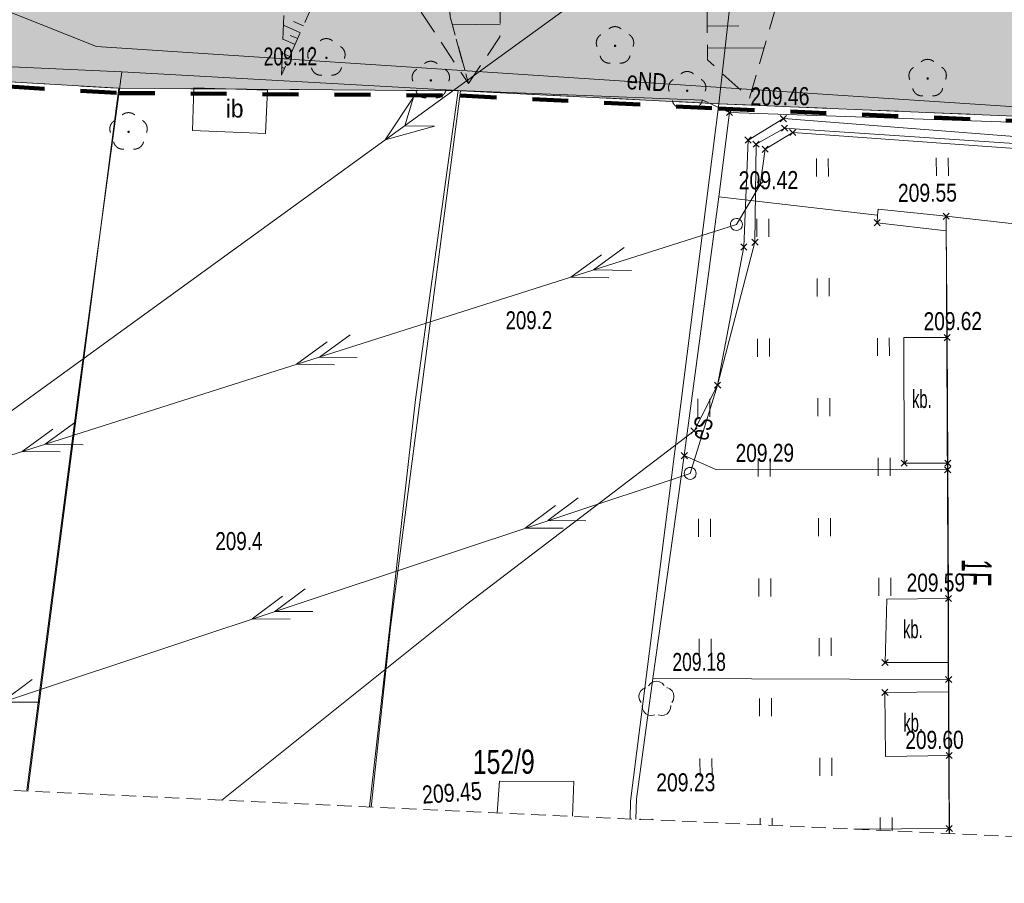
# Model space of a CAD drawing. Header units: millimetres. Extents: x 1477672 to 1731286, y -587673 to -401480.
# Tile 4 of 33: x 1575451 to 1616514, y -587673 to -551656. Entities that reach past the tile are written whole.
import ezdxf
from ezdxf.xclip import XClip

# ---------------------------------------------------------------- set-up
doc = ezdxf.new("R2010")
doc.units = ezdxf.units.MM
doc.header["$MEASUREMENT"] = 0
doc.header["$XCLIPFRAME"] = 0
for name, pattern in [('1.0_0.5', [1500, 1000, -500]), ('2', [900, 600, -300]), ('Przerywana długa', [3000, 1500, -1500])]:
    doc.linetypes.add(name, pattern=pattern)
for name, color, linetype, lineweight in [('0_Nr_pióra__80', 3, 'Continuous', 13), ('820-G Rysunki Obrazki_Nr_pióra__146', 7, 'Continuous', 13), ('820-G Rysunki Obrazki_Nr_pióra__179', 6, 'Continuous', 200), ('mapa_robocza (1)_31_000 Inne (niezydentyfikowane)_Nr_pióra__1', 1, 'Continuous', 18), ('mapa_robocza (1)_31_000 Inne (niezydentyfikowane)_Nr_pióra__141', 141, 'Continuous', 18), ('mapa_robocza (1)_31_000 Inne (niezydentyfikowane)_Nr_pióra__18', 18, 'Continuous', 18), ('mapa_robocza (1)_31_000 Inne (niezydentyfikowane)_Nr_pióra__7', 7, 'Continuous', 18), ('mapa_robocza (1)_31_000 Inne (niezydentyfikowane)_Nr_pióra__96', 96, 'Continuous', 18), ('mapa_robocza (1)_31_drzewo liściaste_Nr_pióra__94', 94, 'Continuous', 18), ('mapa_robocza (1)_31_inna budowla-Atr17_Nr_pióra__7', 7, 'Continuous', 18), ('mapa_robocza (1)_31_inna budowla_Nr_pióra__7', 7, 'Continuous', 18), ('mapa_robocza (1)_31_ogrodzenie trwałe_Nr_pióra__7', 7, 'Continuous', 18), ('mapa_robocza (1)_31_skarpa nieumocniona_Nr_pióra__7', 7, 'Continuous', 18), ('mapa_robocza (1)_31_Zakres_Nr_pióra__5', 5, 'Continuous', 18)]:
    doc.layers.add(name, color=color, linetype=linetype, lineweight=lineweight)
doc.layers.add('820-G Rysunki Obrazki', color=7, linetype='Continuous')
doc.styles.add('GENERATED_STYLE_3', font='arial.ttf')
doc.linetypes.add('902-500', pattern='A,0,[2,zygmunta starego_zzm_18.04.241.Shx,S=59.52381,R=0,X=0,Y=0],-7500,0', length=7500)

# ---------------------------------------------------------------- blocks, each defined once
blk = doc.blocks.new('Rysunek_1_31', base_point=(1578976, -495102))
at = {"layer": 'mapa_robocza (1)_31_drzewo liściaste_Nr_pióra__94', "linetype": 'Continuous', "lineweight": 18}
for points in [[(1600330, -552745, 1), (1600230, -552745, 1)], [(1588293, -553244, 1), (1588193, -553245, 1)], [(1592648, -554189, 1), (1592548, -554190, 1)], [(1613368, -554109, 1), (1613268, -554110, 1)], [(1603341, -554617, 1), (1603241, -554618, 1)], [(1580040, -556332, 1), (1579940, -556333, 1)]]:
    blk.add_hatch(color=256, dxfattribs=at).paths.add_polyline_path(points)
at = {"layer": 'mapa_robocza (1)_31_000 Inne (niezydentyfikowane)_Nr_pióra__1', "linetype": 'Continuous', "lineweight": 18, "flags": 128}
for points in [[(1638078, -500415), (1638228, -500464), (1633623, -530752), (1632641, -544158), (1632086, -553621), (1631887, -555642), (1628059, -555904), (1617415, -555316), (1578650, -552780), (1572946, -550493), (1570359, -551018)], [(1554568, -582863), (1646151, -516449), (1647196, -515693)], [(1604558, -566900), (1605650, -561135), (1605827, -556674), (1607300, -555782), (1622641, -556979), (1627990, -557502), (1634285, -558114), (1649400, -559887), (1652871, -560304), (1654780, -560857), (1657909, -561232), (1662330, -561655)], [(1604558, -566900), (1606115, -560939), (1606161, -556845), (1607353, -556180), (1622551, -557190), (1627922, -557730), (1634255, -558339), (1649357, -560138), (1653003, -560642), (1654614, -561066), (1657956, -561473), (1662302, -561902)], [(1662277, -562123), (1657943, -561694), (1654481, -561343), (1653015, -560938), (1649330, -560344), (1634238, -558675), (1627895, -557955), (1622552, -557430), (1607689, -556363), (1606540, -557061), (1606336, -558537), (1605343, -560196)], [(1536626, -582040), (1605343, -560196)], [(1600665, -561158), (1599387, -562089), (1600968, -562111)], [(1599712, -561461), (1598434, -562392), (1600015, -562415)], [(1589228, -564793), (1587951, -565724), (1589532, -565746)], [(1588276, -565096), (1586998, -566027), (1588579, -566050)], [(1603413, -570577), (1604558, -566900)], [(1603573, -568806), (1604558, -566900)], [(1577792, -568429), (1576515, -569360), (1578096, -569381)], [(1576840, -568732), (1575561, -569663), (1577143, -569685)], [(1603573, -568806), (1594095, -576031), (1583883, -584207)], [(1565018, -583342), (1603413, -570577)], [(1597799, -571917), (1596533, -572864), (1598114, -572866)], [(1598748, -571601), (1597482, -572548), (1599064, -572550)], [(1586412, -575702), (1585146, -576650), (1586727, -576652)], [(1587361, -575387), (1586095, -576334), (1587676, -576336)], [(1575973, -579173), (1574708, -580120), (1576289, -580122)]]:
    blk.add_lwpolyline(points, dxfattribs=at)
blk.add_lwpolyline([(1591507, -556076), (1591876, -554881), (1590697, -556662), (1592756, -556095)], close=True, dxfattribs=at)
at = {"layer": 'mapa_robocza (1)_31_000 Inne (niezydentyfikowane)_Nr_pióra__141', "linetype": 'Continuous', "lineweight": 18, "flags": 128}
for points in [[(1604928, -555401), (1605184, -555654)], [(1604930, -555655), (1605182, -555400)], [(1607172, -555656), (1607427, -555909)], [(1607173, -555910), (1607426, -555655)], [(1607225, -556054), (1607481, -556306)], [(1607227, -556308), (1607479, -556052)], [(1607561, -556237), (1607817, -556489)], [(1607563, -556491), (1607815, -556235)], [(1605699, -556548), (1605955, -556800)], [(1605701, -556802), (1605953, -556546)], [(1606033, -556719), (1606289, -556971)], [(1606035, -556973), (1606287, -556717)], [(1606412, -556934), (1606668, -557187)], [(1606414, -557188), (1606666, -556933)], [(1606208, -558411), (1606463, -558663)], [(1606209, -558665), (1606462, -558409)], [(1611085, -559995), (1611341, -560248)], [(1611087, -560249), (1611339, -559994)], [(1613964, -559729), (1614219, -559981)], [(1613965, -559983), (1614218, -559727)], [(1605988, -560813), (1606243, -561065)], [(1605989, -561067), (1606242, -560811)], [(1605522, -561009), (1605777, -561261)], [(1605523, -561263), (1605776, -561007)], [(1614003, -564789), (1614258, -565041)], [(1614004, -565043), (1614257, -564787)], [(1604430, -566774), (1604686, -567027)], [(1604432, -567028), (1604684, -566773)], [(1603445, -568680), (1603701, -568932)], [(1603447, -568934), (1603699, -568678)], [(1603041, -569712), (1603297, -569965)], [(1603043, -569966), (1603295, -569711)], [(1612213, -570029), (1612469, -570282)], [(1612215, -570283), (1612467, -570028)], [(1614025, -570299), (1614280, -570551)], [(1614026, -570553), (1614279, -570297)], [(1614033, -570022), (1614289, -570275)], [(1614035, -570277), (1614287, -570020)], [(1614056, -575669), (1614311, -575921)], [(1614057, -575923), (1614310, -575667)], [(1611411, -578344), (1611667, -578596)], [(1611413, -578598), (1611665, -578342)], [(1614065, -579049), (1614321, -579301)], [(1614067, -579303), (1614319, -579047)], [(1611408, -579584), (1611664, -579836)], [(1611410, -579838), (1611662, -579582)], [(1614084, -582218), (1614339, -582471)], [(1614085, -582472), (1614338, -582217)], [(1614091, -585258), (1614347, -585511)], [(1614093, -585512), (1614345, -585257)]]:
    blk.add_lwpolyline(points, dxfattribs=at)
at = {"layer": 'mapa_robocza (1)_31_000 Inne (niezydentyfikowane)_Nr_pióra__18', "linetype": 'Continuous', "lineweight": 18, "flags": 128}
blk.add_lwpolyline([(1629572, -561586), (1629410, -563107), (1625508, -562689), (1625516, -564099), (1622726, -564115), (1622724, -563815), (1620014, -563831), (1619995, -560521), (1614091, -559855), (1614218, -585600)], dxfattribs=at)
at = {"layer": 'mapa_robocza (1)_31_000 Inne (niezydentyfikowane)_Nr_pióra__7', "linetype": 'Continuous', "lineweight": 18, "flags": 128}
for points in [[(1639770, -492215), (1645898, -436389), (1617490, -440333), (1604604, -555160), (1632561, -556328), (1639286, -496608)], [(1617490, -440333), (1542759, -450706), (1523711, -551458), (1539066, -552159), (1579590, -554515), (1593841, -554622), (1604604, -555160)], [(1614095, -560455), (1611213, -560122), (1611231, -559812), (1611250, -559561), (1614091, -559855)], [(1605342, -559946), (1605407, -559954), (1605467, -559978), (1605519, -560018), (1605559, -560069), (1605584, -560129), (1605593, -560194), (1605585, -560259), (1605561, -560319), (1605521, -560372), (1605469, -560412), (1605410, -560436), (1605345, -560446), (1605280, -560437), (1605219, -560413), (1605167, -560374), (1605127, -560322), (1605103, -560262), (1605093, -560197), (1605102, -560132), (1605125, -560072), (1605165, -560020), (1605217, -559979), (1605277, -559955)], [(1614161, -570148), (1612341, -570155), (1612321, -564915), (1614131, -564915)], [(1603412, -570327), (1603477, -570336), (1603537, -570359), (1603589, -570399), (1603629, -570451), (1603654, -570511), (1603663, -570576), (1603655, -570641), (1603631, -570701), (1603591, -570753), (1603539, -570793), (1603480, -570818), (1603415, -570827), (1603350, -570818), (1603289, -570795), (1603237, -570755), (1603197, -570703), (1603173, -570643), (1603163, -570578), (1603172, -570513), (1603195, -570453), (1603235, -570401), (1603287, -570361), (1603347, -570336)], [(1611539, -578470), (1611614, -575820), (1614184, -575795), (1614179, -578465)], [(1614211, -582345), (1611562, -582380), (1611536, -579710), (1614186, -579685)]]:
    blk.add_lwpolyline(points, close=True, dxfattribs=at)
for points in [[(1639770, -492215), (1639286, -496608), (1632561, -556328), (1604604, -555160), (1600922, -584242), (1600909, -584989)], [(1587157, -552201), (1586455, -551885)], [(1587285, -551910), (1586874, -551732)], [(1595485, -551873), (1593485, -551844)], [(1579590, -554515), (1539066, -552159), (1537292, -582070)], [(1604125, -551923), (1605445, -551915)], [(1586939, -552692), (1586428, -552465)], [(1587048, -552441), (1586737, -552313)], [(1586712, -553193), (1586402, -553055)], [(1586821, -552943), (1586620, -552854)], [(1604131, -552843), (1606501, -552829)], [(1586604, -553434), (1586503, -553395)], [(1586387, -553935), (1586377, -553925)], [(1586495, -553685), (1586385, -553635)], [(1593841, -554622), (1579590, -554515), (1575796, -583837)], [(1575796, -583837), (1579590, -554515)], [(1600909, -584989), (1600922, -584242), (1604604, -555160), (1593841, -554622), (1590920, -576989), (1590111, -584493)], [(1590111, -584493), (1590920, -576989), (1593841, -554622)], [(1601145, -584999), (1601172, -584150), (1601853, -579126), (1603169, -569838), (1604606, -559040), (1605056, -555527), (1632922, -556486)], [(1619995, -560521), (1614091, -559855), (1611250, -559561), (1611231, -559812), (1611213, -560122), (1614095, -560455), (1614131, -564915), (1612321, -564915), (1612341, -570155), (1614161, -570148), (1614184, -575795), (1611614, -575820), (1611539, -578470), (1614179, -578465), (1614186, -579685), (1611536, -579710), (1611562, -582380), (1614211, -582345), (1614219, -585385), (1614220, -585600)], [(1604606, -559040), (1605056, -555527)], [(1608675, -557445), (1608680, -558195)], [(1609180, -558192), (1609175, -557442)], [(1613675, -557416), (1613680, -558166)], [(1614180, -558164), (1614175, -557414)], [(1603169, -569838), (1604606, -559040)], [(1604606, -559040), (1611231, -559812)], [(1606190, -559960), (1606194, -560710)], [(1606694, -560707), (1606690, -559957)], [(1629572, -561586), (1629410, -563107), (1625508, -562689), (1625516, -564099), (1622726, -564115), (1622724, -563815), (1620014, -563831), (1619995, -560521), (1614091, -559855), (1614222, -585600)], [(1608704, -562445), (1608709, -563195)], [(1609209, -563192), (1609204, -562442)], [(1606219, -564960), (1606223, -565710)], [(1606723, -565707), (1606719, -564957)], [(1611219, -564931), (1611223, -565681)], [(1611723, -565678), (1611719, -564928)], [(1603733, -567474), (1603738, -568224)], [(1604238, -568221), (1604233, -567471)], [(1608733, -567445), (1608737, -568195)], [(1609237, -568192), (1609233, -567442)], [(1601853, -579126), (1603169, -569838)], [(1603169, -569838), (1604482, -570411), (1614152, -570425)], [(1611248, -569931), (1611252, -570681)], [(1611752, -570678), (1611748, -569928)], [(1606248, -569960), (1606252, -570710)], [(1606752, -570707), (1606748, -569957)], [(1603762, -572474), (1603766, -573224)], [(1604266, -573221), (1604262, -572471)], [(1608762, -572445), (1608766, -573195)], [(1609266, -573192), (1609262, -572442)], [(1606277, -574960), (1606281, -575710)], [(1606781, -575707), (1606777, -574957)], [(1611276, -574931), (1611281, -575681)], [(1611781, -575678), (1611776, -574928)], [(1603791, -577474), (1603795, -578224)], [(1604295, -578221), (1604291, -577471)], [(1608791, -577445), (1608795, -578195)], [(1609295, -578192), (1609291, -577442)], [(1601853, -579126), (1601172, -584150), (1601145, -584999)], [(1614193, -579175), (1601853, -579126)], [(1606305, -579959), (1606310, -580709)], [(1606810, -580707), (1606805, -579957)], [(1603820, -582474), (1603824, -583224)], [(1604324, -583221), (1604320, -582471)], [(1608820, -582445), (1608824, -583195)], [(1609324, -583192), (1609320, -582442)], [(1595360, -584734), (1595457, -583413), (1598557, -583425), (1598507, -584879)], [(1601334, -584988), (1601335, -585008)], [(1601835, -585031), (1601834, -584985)], [(1606334, -584959), (1606336, -585237)], [(1606836, -585260), (1606834, -584956)], [(1611334, -584930), (1611337, -585467)], [(1611838, -585491), (1611834, -584928)], [(1614219, -585385), (1610242, -585417)]]:
    blk.add_lwpolyline(points, dxfattribs=at)
at = {"layer": 'mapa_robocza (1)_31_000 Inne (niezydentyfikowane)_Nr_pióra__96', "linetype": 'Continuous', "lineweight": 18, "flags": 128}
for points in [[(1632561, -556328), (1639286, -496608), (1639770, -492215), (1645898, -436389), (1617490, -440333), (1604604, -555160)], [(1617490, -440333), (1542759, -450706), (1523711, -551458), (1539066, -552159), (1579590, -554515), (1593841, -554622), (1604604, -555160)]]:
    blk.add_lwpolyline(points, close=True, dxfattribs=at)
for points in [[(1669731, -495413), (1639770, -492215), (1639286, -496608), (1632561, -556328), (1604604, -555160), (1600922, -584242), (1600909, -584989)], [(1579590, -554515), (1539066, -552159), (1537292, -582070)], [(1575796, -583837), (1579590, -554515)], [(1593841, -554622), (1579590, -554515), (1575796, -583837)], [(1590111, -584493), (1590920, -576989), (1593841, -554622)], [(1604604, -555160), (1593841, -554622), (1590920, -576989), (1590111, -584493)], [(1600909, -584989), (1600922, -584242), (1604604, -555160)], [(1601680, -579434), (1601763, -579334), (1601875, -579269), (1602003, -579245), (1602131, -579268), (1602245, -579331), (1602328, -579430)], [(1601372, -580133), (1601303, -580023), (1601276, -579897), (1601293, -579767), (1601354, -579652), (1601449, -579565), (1601569, -579516)], [(1602441, -579511), (1602561, -579558), (1602658, -579645), (1602719, -579759), (1602738, -579888), (1602713, -580015), (1602644, -580126)], [(1601942, -580642), (1601817, -580674), (1601687, -580661), (1601570, -580605), (1601480, -580511), (1601426, -580394), (1601416, -580264)], [(1602602, -580257), (1602594, -580387), (1602542, -580505), (1602452, -580600), (1602335, -580657), (1602207, -580672), (1602080, -580641)]]:
    blk.add_lwpolyline(points, dxfattribs=at)
at = {"layer": 'mapa_robocza (1)_31_drzewo liściaste_Nr_pióra__94', "linetype": 'Continuous', "lineweight": 18}
for centre, start, end in [((1599899, -552623), 121.6394, 202.8794), ((1600278, -552345), 49.6034, 131.0594), ((1600659, -552619), 337.7834, 59.0234), ((1588240, -552844), 49.6034, 131.0594), ((1587862, -553123), 121.6394, 202.8794), ((1588622, -553118), 337.7834, 59.0234), ((1592596, -553789), 49.6034, 131.0594), ((1600047, -553070), 193.5524, 275.2024), ((1600517, -553067), 265.4604, 347.1104), ((1613316, -553709), 49.6034, 131.0594), ((1588010, -553570), 193.5524, 275.2024), ((1588480, -553567), 265.4604, 347.1104), ((1592217, -554067), 121.6394, 202.8794), ((1592977, -554063), 337.7834, 59.0234), ((1603289, -554217), 49.6034, 131.0594), ((1612937, -553988), 121.6394, 202.8794), ((1613697, -553983), 337.7834, 59.0234), ((1602910, -554496), 121.6394, 202.8794), ((1603670, -554491), 337.7834, 59.0234), ((1592365, -554515), 193.5524, 275.2024), ((1592835, -554512), 265.4604, 347.1104), ((1613085, -554435), 193.5524, 275.2024), ((1613555, -554432), 265.4604, 347.1104), ((1603058, -554943), 193.5524, 275.2024), ((1603528, -554940), 265.4604, 347.1104), ((1579988, -555932), 49.6034, 131.0594), ((1579610, -556210), 121.6394, 202.8794), ((1580370, -556206), 337.7834, 59.0234), ((1579757, -556658), 193.5524, 275.2024), ((1580227, -556655), 265.4604, 347.1104)]:
    blk.add_arc(centre, 400, start, end, dxfattribs=at)
at = {"layer": 'mapa_robocza (1)_31_inna budowla_Nr_pióra__7', "linetype": 'Continuous', "lineweight": 18, "flags": 128}
blk.add_lwpolyline([(1585790, -554599), (1582710, -554496), (1582660, -556277), (1585701, -556399)], close=True, dxfattribs=at)
at = {"layer": 'mapa_robocza (1)_31_ogrodzenie trwałe_Nr_pióra__7', "linetype": '902-500', "lineweight": 18, "flags": 128}
for points in [[(1524911, -551491), (1546046, -552299), (1579716, -553834), (1593731, -554613), (1603943, -555014), (1605056, -555527)], [(1579716, -553834), (1577855, -567515), (1575749, -583787)], [(1593731, -554613), (1591955, -567493), (1590034, -584490)], [(1605056, -555527), (1632922, -556486)]]:
    blk.add_lwpolyline(points, dxfattribs=at)
at = {"layer": 'mapa_robocza (1)_31_skarpa nieumocniona_Nr_pióra__7', "linetype": '1.0_0.5', "lineweight": 18, "flags": 128}
for points in [[(1593224, -548336), (1593403, -551535), (1594169, -554320), (1595478, -552373), (1595520, -549232), (1597795, -546659), (1599368, -543720), (1594471, -546058)], [(1593224, -548336), (1593403, -551535), (1594169, -554320), (1595478, -552373), (1595520, -549232), (1597795, -546659), (1599368, -543720), (1594471, -546058)], [(1599368, -543720), (1597795, -546659), (1601839, -547306), (1604119, -550863), (1604133, -553333), (1605893, -554932), (1607275, -550134), (1604797, -545239)], [(1599368, -543720), (1597795, -546659), (1601839, -547306), (1604119, -550863), (1604133, -553333), (1605893, -554932), (1607275, -550134), (1604797, -545239)], [(1586367, -553975), (1586550, -549394), (1588348, -547314), (1591291, -547727), (1593224, -548336), (1593403, -551535), (1594169, -554320), (1591838, -550784), (1590793, -549820), (1588578, -548982)], [(1586367, -553975), (1586550, -549394), (1588348, -547314), (1591291, -547727), (1593224, -548336), (1593403, -551535), (1594169, -554320), (1591838, -550784), (1590793, -549820), (1588578, -548982)]]:
    blk.add_lwpolyline(points, close=True, dxfattribs=at)
at = {"layer": 'mapa_robocza (1)_31_Zakres_Nr_pióra__5', "linetype": '2', "lineweight": 18, "flags": 128}
blk.add_lwpolyline([(1659423, -587673), (1477672, -579334)], dxfattribs=at)
at = {"layer": 'mapa_robocza (1)_31_000 Inne (niezydentyfikowane)_Nr_pióra__1', "linetype": 'Continuous', "lineweight": 18, "char_height": 750, "style": 'GENERATED_STYLE_3'}
for s, insert, attachment_point, rotation in [('\\A1;{\\W0.79;eND}', (1600748, -554556), 7, 356.1544), ('\\A1;{\\W0.735;eS}', (1603765, -569147), 4, 72.7054)]:
    blk.add_mtext(s, dxfattribs=dict(at, insert=insert, attachment_point=attachment_point, rotation=rotation))
at = {"layer": 'mapa_robocza (1)_31_000 Inne (niezydentyfikowane)_Nr_pióra__7', "linetype": 'Continuous', "lineweight": 18, "style": 'GENERATED_STYLE_3'}
for s, insert, char_height, attachment_point, rotation in [('\\A1;{\\W0.695;209.12}', (1585629, -553578), 750, 7, 0.3314), ('\\A1;{\\W0.768;209.46}', (1605927, -555241), 750, 7, 0.3314), ('\\A1;{\\W0.775;209.42}', (1605438, -558743), 750, 7, 0.3314), ('\\A1;{\\W0.768;209.55}', (1612080, -559265), 750, 7, 0.3314), ('\\A1;{\\W0.741;209.2}', (1595718, -564580), 750, 7, 0.3314), ('\\A1;{\\W0.76;209.62}', (1613150, -564619), 750, 7, 0.3314), ('\\A1;{\\W0.581;kb.}', (1612671, -567861), 750, 7, 0.3314), ('\\A1;{\\W0.76;209.29}', (1605312, -570114), 750, 7, 0.3314), ('\\A1;{\\W0.75;209.4}', (1583612, -573790), 750, 7, 0.3314), ('\\A1;{\\W0.546;1F}', (1615365, -574158), 1250, 4, 268.9344), ('\\A1;{\\W0.76;209.59}', (1612443, -575523), 750, 7, 0.3314), ('\\A1;{\\W0.581;kb.}', (1612296, -577464), 750, 7, 0.3314), ('\\A1;{\\W0.695;209.18}', (1602675, -578830), 750, 7, 0.3314), ('\\A1;{\\W0.581;kb.}', (1612309, -581364), 750, 7, 0.3314), ('\\A1;{\\W0.758;209.60}', (1612391, -582084), 750, 7, 0.3314), ('\\A1;{\\W0.738;152/9}', (1594351, -582622), 1000, 4, 0.3314), ('\\A1;{\\W0.768;209.23}', (1602002, -583854), 750, 7, 0.3314), ('\\A1;{\\W0.775;209.45}', (1592263, -584365), 750, 7, 3.9864)]:
    blk.add_mtext(s, dxfattribs=dict(at, insert=insert, char_height=char_height, attachment_point=attachment_point, rotation=rotation))
at = {"layer": 'mapa_robocza (1)_31_inna budowla-Atr17_Nr_pióra__7', "linetype": 'Continuous', "lineweight": 18, "insert": (1584053, -555747), "char_height": 750, "attachment_point": 7, "rotation": 0.3314, "style": 'GENERATED_STYLE_3'}
blk.add_mtext('\\A1;{\\W0.9;ib}', dxfattribs=at)

msp = doc.modelspace()

# ---------------------------------------------------------------- hatches: boundary and pattern name
at = {"layer": '0_Nr_pióra__80', "linetype": 'Continuous', "lineweight": 13}
h = msp.add_hatch(dxfattribs=at)
h.set_pattern_fill('TRÓJKĄCIKI', color=3, style=0, pattern_type=2)
h.set_pattern_definition([(0, (3170370.56, -885449.34), (0, 519.61524), [150, -150]), (0, (3170520.56, -885189.53), (0, 519.61524), [150, -150]), (60, (3170370.56, -885449.34), (-450, 259.80762), [150, -150]), (60, (3170670.56, -885449.34), (-450, 259.80762), [150, -150]), (120, (3170520.56, -885449.34), (450, 259.80762), [150, -150]), (120, (3170820.56, -885449.34), (450, 259.80762), [150, -150])])
h.paths.add_polyline_path([(1505688, -550702), (1514539, -551031), (1517569, -551173), (1523711, -551458), (1539066, -552159), (1579590, -554515), (1593841, -554622), (1604604, -555160), (1632561, -556328), (1639286, -496608), (1639770, -492215), (1639838, -491602), (1635364, -491111), (1625828, -490126), (1621880, -490419), (1620405, -491247), (1618994, -492796), (1618282, -494260), (1618129, -495501), (1618121, -495871), (1617591, -501074), (1616642, -511620), (1615122, -525339), (1605876, -524362), (1595419, -523212), (1587003, -522261), (1567211, -520106), (1542955, -517446), (1514566, -514320), (1516315, -493380), (1517066, -483225), (1515691, -483123), (1515256, -488406), (1505714, -550342)])
h.paths.add_polyline_path([(1577230, -541785), (1584061, -542622), (1584073, -542524), (1590374, -543350), (1590998, -535775), (1591091, -535789), (1592077, -527396), (1586103, -526768), (1586004, -526757), (1586115, -526670), (1579241, -525838), (1578333, -534197), (1578432, -534119), (1578418, -534208)], flags=0)
h.paths.add_polyline_path([(1599676, -544097), (1599684, -544020), (1605749, -544918), (1606465, -537239), (1606559, -537249), (1607465, -529021), (1601432, -528473), (1601443, -528372), (1594679, -527701), (1593694, -536094), (1593799, -536103), (1592889, -543520)], flags=0)

# ---------------------------------------------------------------- linework, layer by layer
at = {"layer": '820-G Rysunki Obrazki_Nr_pióra__146', "color": 7, "linetype": 'Przerywana długa', "lineweight": 13}
msp.add_lwpolyline([(1505688, -550702), (1514539, -551031), (1517569, -551173), (1523711, -551458), (1539066, -552159), (1579590, -554515), (1593841, -554622), (1604604, -555160), (1632561, -556328), (1639286, -496608), (1639770, -492215), (1645898, -436389), (1617490, -440333), (1542759, -450706), (1537953, -451374), (1533319, -454251), (1517246, -464204), (1515256, -488406), (1505714, -550342)], close=True, dxfattribs=at)
at = {"layer": '820-G Rysunki Obrazki_Nr_pióra__179', "color": 6, "linetype": 'Przerywana długa', "lineweight": 200}
msp.add_lwpolyline([(1505474, -550894), (1514530, -551231), (1517560, -551373), (1523702, -551658), (1539055, -552359), (1579583, -554715), (1593835, -554822), (1604595, -555360), (1632739, -556536), (1639485, -496630), (1639969, -492237), (1646125, -436156), (1617463, -440135), (1542731, -450508), (1537883, -451181), (1533214, -454081), (1517055, -464087), (1515058, -488382), (1505516, -550319)], close=True, dxfattribs=at)

# ---------------------------------------------------------------- block references
at = {"layer": '820-G Rysunki Obrazki', "color": 7, "linetype": 'Continuous', "lineweight": 13}
ref = msp.add_blockref('Rysunek_1_31', (1578976, -495102), dxfattribs=at)
XClip(ref).set_block_clipping_path([(1477726.0314692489, -588724.3337801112), (1681302.6256645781, -587546.7532186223), (1680226.3292941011, -401479.8660885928), (1476649.735098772, -402657.4466500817)])

doc.saveas('drawing.dxf')
